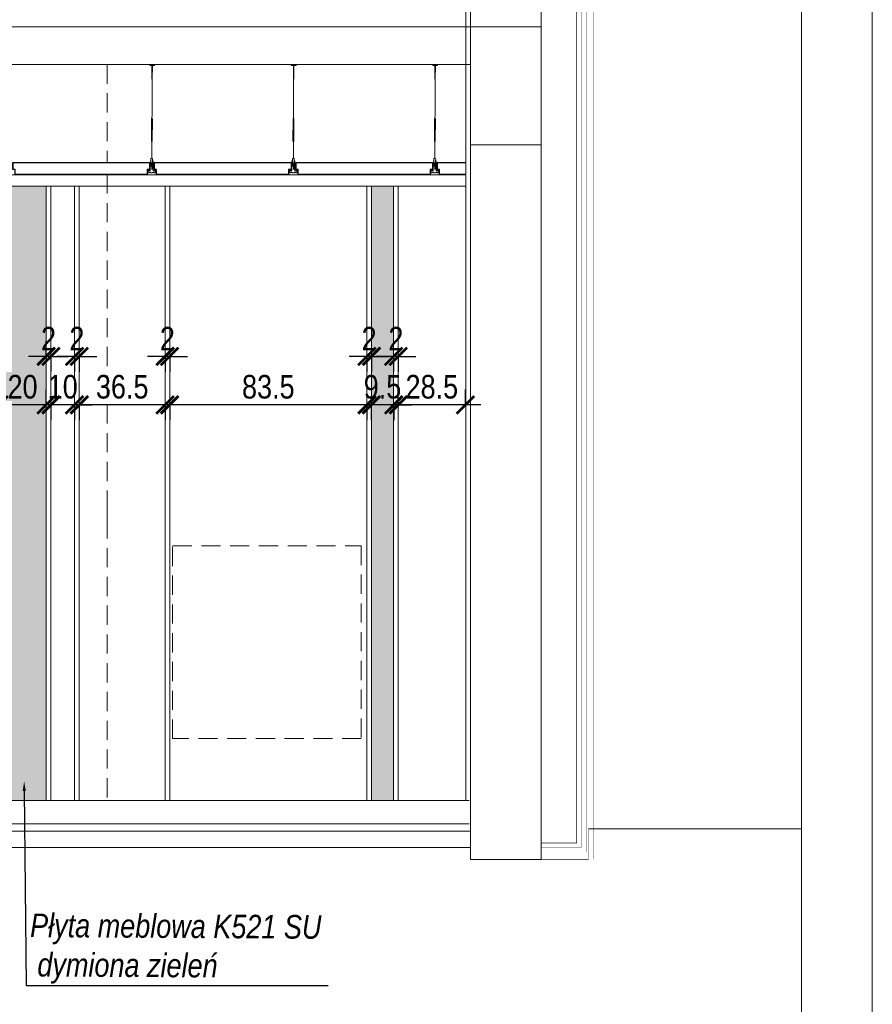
# Model space of a CAD drawing. Header units: millimetres. Extents: x -9038497 to 54128, y -10570064 to 59476.
# Tile 76 of 135: x 44307 to 44668, y 20253 to 20670. Entities that reach past the tile are written whole.
import ezdxf
from ezdxf import colors
from ezdxf.entities.mleader import LeaderData, LeaderLine
from ezdxf.math import Vec2, Vec3

# ---------------------------------------------------------------- set-up
doc = ezdxf.new("R2010")
doc.units = ezdxf.units.MM
doc.header["$LTSCALE"] = 0.8
doc.header["$PDMODE"] = 2
doc.linetypes.add('DASHED', pattern=[19.05, 12.7, -6.35])
for name, color, linetype, lineweight in [('0 proj_symbole elektryczne', 150, 'Continuous', 25), ('0 proj_widok widok widok', 7, 'Continuous', 0), ('ocieplenie', 214, 'Continuous', 13), ('posadzka', 94, 'Continuous', 15), ('SCIANY', 1, 'Continuous', 30), ('tynk', 252, 'Continuous', 5), ('wieszaki suf.p.', 253, 'Continuous', 5)]:
    doc.layers.add(name, color=color, linetype=linetype, lineweight=lineweight)
doc.layers.add('strop podw.', color=3, linetype='Continuous')
doc.styles.get("Standard").update_dxf_attribs({"font": 'g12f13.shx', "width": 0.8, "height": 10})
doc.styles.add('WYMIAR-50', font='ARIALN.TTF', dxfattribs={"height": 10})
doc.dimstyles.new('SKALA-50', dxfattribs={"dimscale": 5, "dimtxt": 10, "dimasz": 1.5, "dimexe": 1.3, "dimexo": 1.3, "dimgap": 0.5, "dimtad": 1, "dimdec": 1, "dimrnd": 0.5, "dimdsep": 46, "dimtxsty": 'WYMIAR-50', "dimblk": 'ARCHTICK', "dimcen": 1.5, "dimdle": 1.3, "dimadec": 0, "dimazin": 0, "dimtfac": 1, "dimtdec": 1, "dimtix": 1, "dimtmove": 2, "dimatfit": 3, "dimfxl": 2, "dimfxlon": 1, "dimtolj": 1, "dimarcsym": 0})

# ---------------------------------------------------------------- blocks, each defined once
blk = doc.blocks.new('A$C604A1FD6')
at = {"color": 0, "ltscale": 60}
for p, q in [((0, 5), (0, 2)), ((1, 5), (1, 2)), ((60, 5), (60, 2))]:
    blk.add_line(p, q, dxfattribs=at)
blk.add_lwpolyline([(58, 2), (58, 0), (2, 0), (2, 2), (1, 2), (1, 5), (59, 5), (59, 2)], close=True, dxfattribs=at)
blk = doc.blocks.new('G$CDA4F7F8F')
at = {"layer": 'wieszaki suf.p.'}
for p, q in [((1.46, 6.08), (1.46, 41.58)), ((1.47, 14.07), (1.46, 6.08))]:
    blk.add_line(p, q, dxfattribs=at)
at = {"layer": 'wieszaki suf.p.', "linetype": 'Continuous'}
for p, q in [((1.26, 13.27), (1.26, 22.99)), ((1.66, 13.27), (1.66, 22.99))]:
    blk.add_line(p, q, dxfattribs=at)
at = {"layer": 'wieszaki suf.p.'}
blk.add_lwpolyline([(1.56, 39.72), (1.36, 39.72), (1.36, 45.52), (0.46, 45.52), (0.46, 45.72), (2.46, 45.72), (2.46, 45.52), (1.56, 45.52)], close=True, dxfattribs=at)
for points in [[(0.86, 5.16), (1.09, 5.16), (1.09, 2.91, 0.309747), (1.84, 2.91), (1.84, 5.16), (2.07, 5.16), (2.07, 1.37, 0.050199), (2.1, 0.88, 0.462729), (2.41, 0.81), (2.76, 1.11, -0.591447), (2.92, 1.04), (2.92, 0.14, -0.336476), (2.79, 0), (2.51, 0), (2.51, 0.2), (1.85, 0.2), (1.85, 0), (1.08, 0), (1.08, 0.2), (0.42, 0.2), (0.42, 0), (0.14, 0, -0.336476), (0, 0.14), (0, 1.04, -0.591447), (0.17, 1.11), (0.52, 0.81, 0.462729), (0.82, 0.88, 0.050199), (0.86, 1.37)], [(1.09, 5.16), (1.09, 5.91, -0.440677), (1.84, 5.91), (1.84, 2.91, -0.309747), (1.09, 2.91)]]:
    blk.add_lwpolyline(points, format="xyb", close=True, dxfattribs=at)
blk = doc.blocks.new('_ArchTick')
at = {"color": 0, "linetype": 'ByBlock', "const_width": 0.15}
blk.add_lwpolyline([(-0.5, -0.5), (0.5, 0.5)], dxfattribs=at)
blk = doc.blocks.new('*D2388')
at = {"layer": '0 proj_widok widok widok', "color": 0, "lineweight": -2, "ltscale": 0.8, "transparency": 16777216}
for p, q in [((44467.51, 20506.91), (44467.51, 20513.41)), ((44495.97, 20506.91), (44495.97, 20513.41)), ((44502.47, 20506.91), (44461.01, 20506.91))]:
    blk.add_line(p, q, dxfattribs=at)
at = {"layer": 'Defpoints', "color": 0, "lineweight": 0, "ltscale": 0.8, "transparency": 16777216}
for p in [(44467.51, 20506.91), (44467.51, 20506.61), (44495.97, 20506.61)]:
    blk.add_point(p, dxfattribs=at)
at = {"layer": '0 proj_widok widok widok', "color": 0, "lineweight": -2, "ltscale": 0.8, "transparency": 16777216, "xscale": 7.5, "yscale": 7.5, "zscale": 7.5, "rotation": 180}
blk.add_blockref('_ArchTick', (44467.51, 20506.91), dxfattribs=at)
at = {"layer": '0 proj_widok widok widok', "color": 0, "lineweight": -2, "ltscale": 0.8, "transparency": 16777216, "xscale": 7.5, "yscale": 7.5, "zscale": 7.5}
blk.add_blockref('_ArchTick', (44495.97, 20506.91), dxfattribs=at)
at = {"layer": '0 proj_widok widok widok', "color": 0, "lineweight": 0, "ltscale": 0.8, "transparency": 16777216, "insert": (44481.74, 20514.52), "char_height": 10, "attachment_point": 5, "style": 'WYMIAR-50'}
blk.add_mtext('\\A1;28.5', dxfattribs=at)
blk = doc.blocks.new('*D2389')
at = {"layer": '0 proj_widok widok widok', "color": 0, "lineweight": -2, "ltscale": 0.8, "transparency": 16777216}
for p, q in [((44456.08, 20506.91), (44448.58, 20506.91)), ((44456.08, 20506.91), (44456.08, 20500.41)), ((44465.56, 20506.91), (44456.08, 20506.91)), ((44465.56, 20506.91), (44465.56, 20500.41)), ((44465.56, 20506.91), (44473.06, 20506.91))]:
    blk.add_line(p, q, dxfattribs=at)
at = {"layer": 'Defpoints', "color": 0, "lineweight": 0, "ltscale": 0.8, "transparency": 16777216}
for p in [(44456.08, 20509.23), (44456.08, 20506.91), (44465.56, 20507.87)]:
    blk.add_point(p, dxfattribs=at)
at = {"layer": '0 proj_widok widok widok', "color": 0, "lineweight": -2, "ltscale": 0.8, "transparency": 16777216, "xscale": 7.5, "yscale": 7.5, "zscale": 7.5}
blk.add_blockref('_ArchTick', (44456.08, 20506.91), dxfattribs=at)
at = {"layer": '0 proj_widok widok widok', "color": 0, "lineweight": -2, "ltscale": 0.8, "transparency": 16777216, "xscale": 7.5, "yscale": 7.5, "zscale": 7.5, "rotation": 180}
blk.add_blockref('_ArchTick', (44465.56, 20506.91), dxfattribs=at)
at = {"layer": '0 proj_widok widok widok', "color": 0, "lineweight": 0, "ltscale": 0.8, "transparency": 16777216, "insert": (44460.82, 20514.52), "char_height": 10, "attachment_point": 5, "style": 'WYMIAR-50'}
blk.add_mtext('\\A1;9.5', dxfattribs=at)
blk = doc.blocks.new('*D2390')
at = {"layer": '0 proj_widok widok widok', "color": 0, "lineweight": -2, "ltscale": 0.8, "transparency": 16777216}
for p, q in [((44460.72, 20506.91), (44364.08, 20506.91)), ((44370.58, 20506.91), (44370.58, 20500.41)), ((44454.22, 20506.91), (44454.22, 20500.41))]:
    blk.add_line(p, q, dxfattribs=at)
at = {"layer": 'Defpoints', "color": 0, "lineweight": 0, "ltscale": 0.8, "transparency": 16777216}
for p in [(44370.58, 20507), (44370.58, 20506.91), (44454.22, 20509.05)]:
    blk.add_point(p, dxfattribs=at)
at = {"layer": '0 proj_widok widok widok', "color": 0, "lineweight": -2, "ltscale": 0.8, "transparency": 16777216, "xscale": 7.5, "yscale": 7.5, "zscale": 7.5, "rotation": 180}
blk.add_blockref('_ArchTick', (44370.58, 20506.91), dxfattribs=at)
at = {"layer": '0 proj_widok widok widok', "color": 0, "lineweight": -2, "ltscale": 0.8, "transparency": 16777216, "xscale": 7.5, "yscale": 7.5, "zscale": 7.5}
blk.add_blockref('_ArchTick', (44454.22, 20506.91), dxfattribs=at)
at = {"layer": '0 proj_widok widok widok', "color": 0, "lineweight": 0, "ltscale": 0.8, "transparency": 16777216, "insert": (44412.4, 20514.52), "char_height": 10, "attachment_point": 5, "style": 'WYMIAR-50'}
blk.add_mtext('\\A1;83.5', dxfattribs=at)
blk = doc.blocks.new('*D2391')
at = {"layer": '0 proj_widok widok widok', "color": 0, "lineweight": -2, "ltscale": 0.8, "transparency": 16777216}
for p, q in [((44368.64, 20527.46), (44361.14, 20527.46)), ((44368.64, 20527.46), (44368.64, 20520.96)), ((44370.58, 20527.46), (44368.64, 20527.46)), ((44370.58, 20527.46), (44370.58, 20520.96)), ((44370.58, 20527.46), (44378.08, 20527.46))]:
    blk.add_line(p, q, dxfattribs=at)
at = {"layer": 'Defpoints', "color": 0, "lineweight": 0, "ltscale": 0.8, "transparency": 16777216}
for p in [(44368.64, 20527.64), (44368.64, 20527.46), (44370.58, 20527.55)]:
    blk.add_point(p, dxfattribs=at)
at = {"layer": '0 proj_widok widok widok', "color": 0, "lineweight": -2, "ltscale": 0.8, "transparency": 16777216, "xscale": 7.5, "yscale": 7.5, "zscale": 7.5}
blk.add_blockref('_ArchTick', (44368.64, 20527.46), dxfattribs=at)
at = {"layer": '0 proj_widok widok widok', "color": 0, "lineweight": -2, "ltscale": 0.8, "transparency": 16777216, "xscale": 7.5, "yscale": 7.5, "zscale": 7.5, "rotation": 180}
blk.add_blockref('_ArchTick', (44370.58, 20527.46), dxfattribs=at)
at = {"layer": '0 proj_widok widok widok', "color": 0, "lineweight": 0, "ltscale": 0.8, "transparency": 16777216, "insert": (44369.61, 20534.99), "char_height": 10, "attachment_point": 5, "style": 'WYMIAR-50'}
blk.add_mtext('\\A1;2', dxfattribs=at)
blk = doc.blocks.new('*D2392')
at = {"layer": '0 proj_widok widok widok', "color": 0, "lineweight": -2, "ltscale": 0.8, "transparency": 16777216}
for p, q in [((44375.14, 20506.91), (44325.76, 20506.91)), ((44332.26, 20506.91), (44332.26, 20500.41)), ((44368.64, 20506.91), (44368.64, 20500.41))]:
    blk.add_line(p, q, dxfattribs=at)
at = {"layer": 'Defpoints', "color": 0, "lineweight": 0, "ltscale": 0.8, "transparency": 16777216}
for p in [(44332.26, 20507.18), (44332.26, 20506.91), (44368.64, 20507.09)]:
    blk.add_point(p, dxfattribs=at)
at = {"layer": '0 proj_widok widok widok', "color": 0, "lineweight": -2, "ltscale": 0.8, "transparency": 16777216, "xscale": 7.5, "yscale": 7.5, "zscale": 7.5, "rotation": 180}
blk.add_blockref('_ArchTick', (44332.26, 20506.91), dxfattribs=at)
at = {"layer": '0 proj_widok widok widok', "color": 0, "lineweight": -2, "ltscale": 0.8, "transparency": 16777216, "xscale": 7.5, "yscale": 7.5, "zscale": 7.5}
blk.add_blockref('_ArchTick', (44368.64, 20506.91), dxfattribs=at)
at = {"layer": '0 proj_widok widok widok', "color": 0, "lineweight": 0, "ltscale": 0.8, "transparency": 16777216, "insert": (44350.45, 20514.52), "char_height": 10, "attachment_point": 5, "style": 'WYMIAR-50'}
blk.add_mtext('\\A1;36.5', dxfattribs=at)
blk = doc.blocks.new('*D2393')
at = {"layer": '0 proj_widok widok widok', "color": 0, "lineweight": -2, "ltscale": 0.8, "transparency": 16777216}
for p, q in [((44330.23, 20527.46), (44322.73, 20527.46)), ((44330.23, 20527.46), (44330.23, 20520.96)), ((44332.26, 20527.46), (44330.23, 20527.46)), ((44332.26, 20527.46), (44332.26, 20520.96)), ((44332.26, 20527.46), (44339.76, 20527.46))]:
    blk.add_line(p, q, dxfattribs=at)
at = {"layer": 'Defpoints', "color": 0, "lineweight": 0, "ltscale": 0.8, "transparency": 16777216}
for p in [(44330.23, 20528), (44330.23, 20527.46), (44332.26, 20527.73)]:
    blk.add_point(p, dxfattribs=at)
at = {"layer": '0 proj_widok widok widok', "color": 0, "lineweight": -2, "ltscale": 0.8, "transparency": 16777216, "xscale": 7.5, "yscale": 7.5, "zscale": 7.5}
blk.add_blockref('_ArchTick', (44330.23, 20527.46), dxfattribs=at)
at = {"layer": '0 proj_widok widok widok', "color": 0, "lineweight": -2, "ltscale": 0.8, "transparency": 16777216, "xscale": 7.5, "yscale": 7.5, "zscale": 7.5, "rotation": 180}
blk.add_blockref('_ArchTick', (44332.26, 20527.46), dxfattribs=at)
at = {"layer": '0 proj_widok widok widok', "color": 0, "lineweight": 0, "ltscale": 0.8, "transparency": 16777216, "insert": (44331.24, 20534.99), "char_height": 10, "attachment_point": 5, "style": 'WYMIAR-50'}
blk.add_mtext('\\A1;2', dxfattribs=at)
blk = doc.blocks.new('*D2394')
at = {"layer": '0 proj_widok widok widok', "color": 0, "lineweight": -2, "ltscale": 0.8, "transparency": 16777216}
for p, q in [((44320.24, 20506.91), (44312.74, 20506.91)), ((44320.24, 20506.91), (44320.24, 20500.41)), ((44330.23, 20506.91), (44320.24, 20506.91)), ((44330.23, 20506.91), (44330.23, 20500.41)), ((44330.23, 20506.91), (44337.73, 20506.91))]:
    blk.add_line(p, q, dxfattribs=at)
at = {"layer": 'Defpoints', "color": 0, "lineweight": 0, "ltscale": 0.8, "transparency": 16777216}
for p in [(44320.24, 20507.53), (44320.24, 20506.91), (44330.23, 20507.45)]:
    blk.add_point(p, dxfattribs=at)
at = {"layer": '0 proj_widok widok widok', "color": 0, "lineweight": -2, "ltscale": 0.8, "transparency": 16777216, "xscale": 7.5, "yscale": 7.5, "zscale": 7.5}
blk.add_blockref('_ArchTick', (44320.24, 20506.91), dxfattribs=at)
at = {"layer": '0 proj_widok widok widok', "color": 0, "lineweight": -2, "ltscale": 0.8, "transparency": 16777216, "xscale": 7.5, "yscale": 7.5, "zscale": 7.5, "rotation": 180}
blk.add_blockref('_ArchTick', (44330.23, 20506.91), dxfattribs=at)
at = {"layer": '0 proj_widok widok widok', "color": 0, "lineweight": 0, "ltscale": 0.8, "transparency": 16777216, "insert": (44325.23, 20514.52), "char_height": 10, "attachment_point": 5, "style": 'WYMIAR-50'}
blk.add_mtext('\\A1;10', dxfattribs=at)
blk = doc.blocks.new('*D2395')
at = {"layer": '0 proj_widok widok widok', "color": 0, "lineweight": -2, "ltscale": 0.8, "transparency": 16777216}
for p, q in [((44318.2, 20527.46), (44318.2, 20533.96)), ((44318.2, 20527.46), (44310.7, 20527.46)), ((44320.24, 20527.46), (44318.2, 20527.46)), ((44320.24, 20527.46), (44320.24, 20520.96)), ((44320.24, 20527.46), (44327.74, 20527.46))]:
    blk.add_line(p, q, dxfattribs=at)
at = {"layer": 'Defpoints', "color": 0, "lineweight": 0, "ltscale": 0.8, "transparency": 16777216}
for p in [(44318.2, 20527.46), (44318.2, 20527.46), (44320.24, 20528.09)]:
    blk.add_point(p, dxfattribs=at)
at = {"layer": '0 proj_widok widok widok', "color": 0, "lineweight": -2, "ltscale": 0.8, "transparency": 16777216, "xscale": 7.5, "yscale": 7.5, "zscale": 7.5}
blk.add_blockref('_ArchTick', (44318.2, 20527.46), dxfattribs=at)
at = {"layer": '0 proj_widok widok widok', "color": 0, "lineweight": -2, "ltscale": 0.8, "transparency": 16777216, "xscale": 7.5, "yscale": 7.5, "zscale": 7.5, "rotation": 180}
blk.add_blockref('_ArchTick', (44320.24, 20527.46), dxfattribs=at)
at = {"layer": '0 proj_widok widok widok', "color": 0, "lineweight": 0, "ltscale": 0.8, "transparency": 16777216, "insert": (44319.22, 20534.99), "char_height": 10, "attachment_point": 5, "style": 'WYMIAR-50'}
blk.add_mtext('\\A1;2', dxfattribs=at)
blk = doc.blocks.new('*D2396')
at = {"layer": '0 proj_widok widok widok', "color": 0, "lineweight": -2, "ltscale": 0.8, "transparency": 16777216}
for p, q in [((44318.2, 20506.91), (44318.2, 20513.41)), ((44324.7, 20506.91), (44291.72, 20506.91)), ((44298.22, 20506.91), (44298.22, 20500.41))]:
    blk.add_line(p, q, dxfattribs=at)
at = {"layer": 'Defpoints', "color": 0, "lineweight": 0, "ltscale": 0.8, "transparency": 16777216}
for p in [(44298.22, 20507.61), (44298.22, 20506.91), (44318.2, 20506.9)]:
    blk.add_point(p, dxfattribs=at)
at = {"layer": '0 proj_widok widok widok', "color": 0, "lineweight": -2, "ltscale": 0.8, "transparency": 16777216, "xscale": 7.5, "yscale": 7.5, "zscale": 7.5, "rotation": 180}
blk.add_blockref('_ArchTick', (44298.22, 20506.91), dxfattribs=at)
at = {"layer": '0 proj_widok widok widok', "color": 0, "lineweight": -2, "ltscale": 0.8, "transparency": 16777216, "xscale": 7.5, "yscale": 7.5, "zscale": 7.5}
blk.add_blockref('_ArchTick', (44318.2, 20506.91), dxfattribs=at)
at = {"layer": '0 proj_widok widok widok', "color": 0, "lineweight": 0, "ltscale": 0.8, "transparency": 16777216, "insert": (44308.21, 20514.52), "char_height": 10, "attachment_point": 5, "style": 'WYMIAR-50'}
blk.add_mtext('\\A1;20', dxfattribs=at)
blk = doc.blocks.new('*D2409')
at = {"layer": '0 proj_widok widok widok', "color": 0, "lineweight": -2, "ltscale": 0.8, "transparency": 16777216}
for p, q in [((44454.17, 20527.46), (44446.67, 20527.46)), ((44454.17, 20527.46), (44454.17, 20520.96)), ((44456.12, 20527.46), (44454.17, 20527.46)), ((44456.12, 20527.46), (44456.12, 20520.96)), ((44456.12, 20527.46), (44463.62, 20527.46))]:
    blk.add_line(p, q, dxfattribs=at)
at = {"layer": 'Defpoints', "color": 0, "lineweight": 0, "ltscale": 0.8, "transparency": 16777216}
for p in [(44454.17, 20527.64), (44454.17, 20527.46), (44456.12, 20527.55)]:
    blk.add_point(p, dxfattribs=at)
at = {"layer": '0 proj_widok widok widok', "color": 0, "lineweight": -2, "ltscale": 0.8, "transparency": 16777216, "xscale": 7.5, "yscale": 7.5, "zscale": 7.5}
blk.add_blockref('_ArchTick', (44454.17, 20527.46), dxfattribs=at)
at = {"layer": '0 proj_widok widok widok', "color": 0, "lineweight": -2, "ltscale": 0.8, "transparency": 16777216, "xscale": 7.5, "yscale": 7.5, "zscale": 7.5, "rotation": 180}
blk.add_blockref('_ArchTick', (44456.12, 20527.46), dxfattribs=at)
at = {"layer": '0 proj_widok widok widok', "color": 0, "lineweight": 0, "ltscale": 0.8, "transparency": 16777216, "insert": (44455.14, 20534.99), "char_height": 10, "attachment_point": 5, "style": 'WYMIAR-50'}
blk.add_mtext('\\A1;2', dxfattribs=at)
blk = doc.blocks.new('*D2410')
at = {"layer": '0 proj_widok widok widok', "color": 0, "lineweight": -2, "ltscale": 0.8, "transparency": 16777216}
for p, q in [((44465.52, 20527.46), (44458.02, 20527.46)), ((44465.52, 20527.46), (44465.52, 20520.96)), ((44467.47, 20527.46), (44465.52, 20527.46)), ((44467.47, 20527.46), (44467.47, 20520.96)), ((44467.47, 20527.46), (44474.97, 20527.46))]:
    blk.add_line(p, q, dxfattribs=at)
at = {"layer": 'Defpoints', "color": 0, "lineweight": 0, "ltscale": 0.8, "transparency": 16777216}
for p in [(44465.52, 20527.64), (44465.52, 20527.46), (44467.47, 20527.55)]:
    blk.add_point(p, dxfattribs=at)
at = {"layer": '0 proj_widok widok widok', "color": 0, "lineweight": -2, "ltscale": 0.8, "transparency": 16777216, "xscale": 7.5, "yscale": 7.5, "zscale": 7.5}
blk.add_blockref('_ArchTick', (44465.52, 20527.46), dxfattribs=at)
at = {"layer": '0 proj_widok widok widok', "color": 0, "lineweight": -2, "ltscale": 0.8, "transparency": 16777216, "xscale": 7.5, "yscale": 7.5, "zscale": 7.5, "rotation": 180}
blk.add_blockref('_ArchTick', (44467.47, 20527.46), dxfattribs=at)
at = {"layer": '0 proj_widok widok widok', "color": 0, "lineweight": 0, "ltscale": 0.8, "transparency": 16777216, "insert": (44466.49, 20534.99), "char_height": 10, "attachment_point": 5, "style": 'WYMIAR-50'}
blk.add_mtext('\\A1;2', dxfattribs=at)

msp = doc.modelspace()

# ---------------------------------------------------------------- hatches: boundary and pattern name
at = {"layer": '0 proj_widok widok widok', "lineweight": 0, "true_color": 0x999b37, "transparency": 33554687}
h = msp.add_hatch(color=55, dxfattribs=at)
h.dxf.hatch_style = 1
h.paths.add_polyline_path([(44318.22, 20599.61), (44298.21, 20599.61), (44298.21, 20339.2), (44318.22, 20339.2)])
h = msp.add_hatch(color=55, dxfattribs=at)
h.dxf.hatch_style = 1
h.paths.add_polyline_path([(44465.46, 20599.61), (44456.12, 20599.61), (44456.12, 20339.2), (44465.46, 20339.2)])

# ---------------------------------------------------------------- linework, layer by layer
at = {"color": 1, "lineweight": 0, "ltscale": 40}
for p, q in [((44498.14, 21012.24), (44498.15, 20667.17)), ((44528.15, 20667.17), (44528.14, 21012.24)), ((44498.15, 20667.17), (44528.15, 20667.17)), ((44498.15, 20617.2), (44498.15, 20667.17)), ((44498.15, 20667.17), (44528.15, 20667.17)), ((44528.15, 20667.17), (44528.15, 20617.2)), ((44498.15, 20314.21), (44498.15, 20617.2)), ((44498.15, 20617.2), (44528.15, 20617.2)), ((44528.15, 20617.2), (44498.15, 20617.2)), ((44528.15, 20617.2), (44528.15, 20314.21)), ((44498.15, 20326.2), (44136.12, 20326.2)), ((44528.15, 20314.21), (44498.15, 20314.21))]:
    msp.add_line(p, q, dxfattribs=at)
at = {"color": 0, "ltscale": 60}
for p, q in [((44483.01, 20609.65), (44483.01, 20606.65)), ((44484.01, 20609.65), (44484.01, 20606.65))]:
    msp.add_line(p, q, dxfattribs=at)
at = {"lineweight": 0, "ltscale": 40}
msp.add_line((44638.5, 20327.2), (44548.15, 20327.2), dxfattribs=at)
at = {"color": 1, "lineweight": 0, "ltscale": 40}
msp.add_lwpolyline([(44498.15, 20667.2), (42848.15, 20667.2), (42848.15, 20667.2), (42818.15, 20667.2), (42818.15, 20604.2), (42848.15, 20604.2), (42848.15, 20651.21), (43358.12, 20651.21), (43358.12, 20617.19), (43388.12, 20617.19), (43388.12, 20651.21), (43938.15, 20651.21), (43938.15, 20617.23), (43968.15, 20617.23), (43968.15, 20651.21), (44498.15, 20651.21)], dxfattribs=at)
at = {"layer": '0 proj_widok widok widok', "linetype": 'DASHED', "lineweight": 0, "ltscale": 0.8}
for p, q in [((44344.12, 20651.21), (44344.12, 20609.65)), ((44344.12, 20604.65), (44344.12, 20339.2))]:
    msp.add_line(p, q, dxfattribs=at)
at = {"layer": '0 proj_widok widok widok', "lineweight": 0}
for p, q in [((44126.53, 20604.37), (44496.17, 20604.37)), ((44124.73, 20599.61), (44496.17, 20599.61)), ((44318.22, 20339.2), (44318.22, 20599.61)), ((44320.22, 20339.2), (44320.22, 20599.61)), ((44330.23, 20339.2), (44330.23, 20599.61)), ((44332.23, 20339.2), (44332.23, 20599.61)), ((44368.64, 20339.2), (44368.64, 20599.61)), ((44370.64, 20339.2), (44370.64, 20599.61)), ((44454.12, 20339.2), (44454.12, 20599.61)), ((44456.12, 20339.2), (44456.12, 20599.61)), ((44465.46, 20339.2), (44465.46, 20599.61)), ((44467.46, 20339.2), (44467.46, 20599.61)), ((44124.73, 20339.2), (44497.59, 20339.2)), ((43921.87, 20329.2), (44497.59, 20329.2))]:
    msp.add_line(p, q, dxfattribs=at)
for points in [[(42568.5, 19871.17), (44668.5, 19871.17), (44668.5, 21345.17), (42568.5, 21345.17)], [(42568.5, 19871.17), (44668.5, 19871.17), (44668.5, 21345.17), (42568.5, 21345.17)], [(42728.5, 21315.17), (44638.5, 21315.17), (44638.5, 19901.17), (42728.5, 19901.17)]]:
    msp.add_lwpolyline(points, close=True, dxfattribs=at)
at = {"layer": '0 proj_widok widok widok', "linetype": 'DASHED', "lineweight": 0, "ltscale": 0.8}
msp.add_lwpolyline([(44371.84, 20447.12), (44451.84, 20447.12), (44451.84, 20365.4), (44371.84, 20365.4)], close=True, dxfattribs=at)
at = {"layer": 'ocieplenie', "lineweight": 0, "ltscale": 40}
for points, const_width in [([(44528.15, 20321.2), (44543.15, 20321.2), (44543.15, 21170.88), (44528.12, 21170.88)], 0.3), ([(44528.15, 20314.2), (44550.15, 20314.2), (44550.15, 21170.88), (44528.12, 21170.88)], 0.1), ([(44528.15, 20317.2), (44547.15, 20317.2), (44547.15, 21170.88), (44528.12, 21170.88)], 0.1), ([(44528.15, 20319.2), (44545.15, 20319.2), (44545.15, 21170.88), (44528.12, 21170.88)], 0.1), ([(44528.15, 20314.21), (44548.15, 20314.21), (44548.15, 20327.21)], 0.2), ([(44528.15, 20314.21), (44548.13, 20314.21)], 0.2)]:
    msp.add_lwpolyline(points, dxfattribs=dict(at, const_width=const_width))
at = {"layer": 'posadzka', "lineweight": 0, "ltscale": 40}
msp.add_line((44344.12, 20454.42), (44344.12, 20470.08), dxfattribs=at)
at = {"layer": 'SCIANY', "lineweight": 0, "ltscale": 40}
for p, q in [((43968.15, 20319.2), (44498.15, 20319.2)), ((44528.15, 20314.21), (44498.15, 20314.21))]:
    msp.add_line(p, q, dxfattribs=at)
at = {"layer": 'strop podw.', "ltscale": 60}
msp.add_lwpolyline([(44496.17, 20604.65), (44485.01, 20604.65), (44485.01, 20606.65), (44484.01, 20606.65), (44484.01, 20609.65), (44496.17, 20609.65)], dxfattribs=at)
at = {"layer": 'tynk', "lineweight": 0, "ltscale": 40}
msp.add_line((44496.17, 20339.2), (44496.17, 20994.18), dxfattribs=at)

# ---------------------------------------------------------------- block references
at = {"lineweight": 0, "ltscale": 40, "xscale": -1, "rotation": 359.7977052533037}
for p in [(44364.43, 20605.26), (44424.45, 20605.26), (44484.43, 20605.26)]:
    msp.add_blockref('G$CDA4F7F8F', p, dxfattribs=at)
at = {"layer": 'strop podw.', "ltscale": 60}
for p in [(44303.02, 20604.65), (44363.03, 20604.65), (44423.02, 20604.65)]:
    msp.add_blockref('A$C604A1FD6', p, dxfattribs=at)

# ---------------------------------------------------------------- texts
at = {"layer": '0 proj_symbole elektryczne', "insert": (44311.44, 20291.25), "char_height": 10, "attachment_point": 1, "rotation": 359.666, "style": 'WYMIAR-50'}
msp.add_mtext_dynamic_manual_height_columns('{\\fArial Narrow|b0|i1|c238|p34;Płyta meblowa K521 SU\\P dymiona zieleń }', width=403.8287, gutter_width=50, heights=[0], dxfattribs=at)

# ---------------------------------------------------------------- dimensions: what is measured, and where the dimension line sits
at = {"layer": '0 proj_widok widok widok', "lineweight": 0, "ltscale": 0.8}
for base, p1, p2, picture, middle in [((44318.2, 20527.46), (44320.24, 20528.09), (44318.2, 20527.46), '*D2395', (44319.22, 20534.99)), ((44330.23, 20527.46), (44332.26, 20527.73), (44330.23, 20528), '*D2393', (44331.24, 20534.99)), ((44368.64, 20527.46), (44370.58, 20527.55), (44368.64, 20527.64), '*D2391', (44369.61, 20534.99)), ((44454.1726, 20527.4649), (44456.1162, 20527.553), (44454.1726, 20527.6372), '*D2409', (44455.1444, 20534.9853)), ((44465.5214, 20527.4649), (44467.4651, 20527.553), (44465.5214, 20527.6372), '*D2410', (44466.4932, 20534.9853)), ((44298.22, 20506.91), (44318.2, 20506.9), (44298.22, 20507.61), '*D2396', (44308.21, 20514.52)), ((44320.24, 20506.91), (44330.23, 20507.45), (44320.24, 20507.53), '*D2394', (44325.23, 20514.52)), ((44332.26, 20506.91), (44368.64, 20507.09), (44332.26, 20507.18), '*D2392', (44350.45, 20514.52)), ((44370.58, 20506.91), (44454.22, 20509.05), (44370.58, 20507), '*D2390', (44412.4, 20514.52)), ((44456.08, 20506.91), (44465.56, 20507.87), (44456.08, 20509.23), '*D2389', (44460.82, 20514.52)), ((44467.51, 20506.91), (44495.97, 20506.61), (44467.51, 20506.61), '*D2388', (44481.74, 20514.52))]:
    dim = msp.add_linear_dim(base=base, p1=p1, p2=p2, dimstyle='SKALA-50', dxfattribs=at)
    dim.commit()
    dim.dimension.update_dxf_attribs({"geometry": picture, "text_midpoint": middle})

# ---------------------------------------------------------------- leaders
at = {"layer": '0 proj_widok widok widok', "lineweight": 0}
ml = msp.add_multileader_mtext('Standard', dxfattribs=at)
ml.set_content('', color=256)
ml.set_leader_properties()
ml.build(insert=Vec2(0, 0))
ml.multileader.update_dxf_attribs({"text_right_attachment_type": 6, "dogleg_length": 0.36})
ctx = ml.context
ctx.base_point, ctx.plane_origin = Vec3(44437.79, 20260.74), Vec3(44308.87, 20347.25)
ctx.right_attachment = 6
notes = []
notes.append((ctx, [(0, (1, 1, 0), (44309.74, 20260.74), (1, 0), 128.05, [(0, [(44308.87, 20347.25)], 0, [])])]))
ctx.mtext.insert, ctx.mtext.flow_direction = Vec3(44439.79, 20262.74), 5
for ctx, leaders in notes:
    for number, flags, end, landing, length, lines in leaders:
        leader = LeaderData()
        leader.index, (leader.has_last_leader_line, leader.has_dogleg_vector, leader.attachment_direction) = number, flags
        leader.last_leader_point, leader.dogleg_vector, leader.dogleg_length = Vec3(end), Vec3(landing), length
        for number, points, colour, breaks in lines:
            line = LeaderLine()
            line.index, line.vertices, line.color, line.breaks = number, Vec3.list(points), colors.encode_raw_color(colour), breaks
            leader.lines.append(line)
        ctx.leaders.append(leader)

doc.saveas('drawing.dxf')
